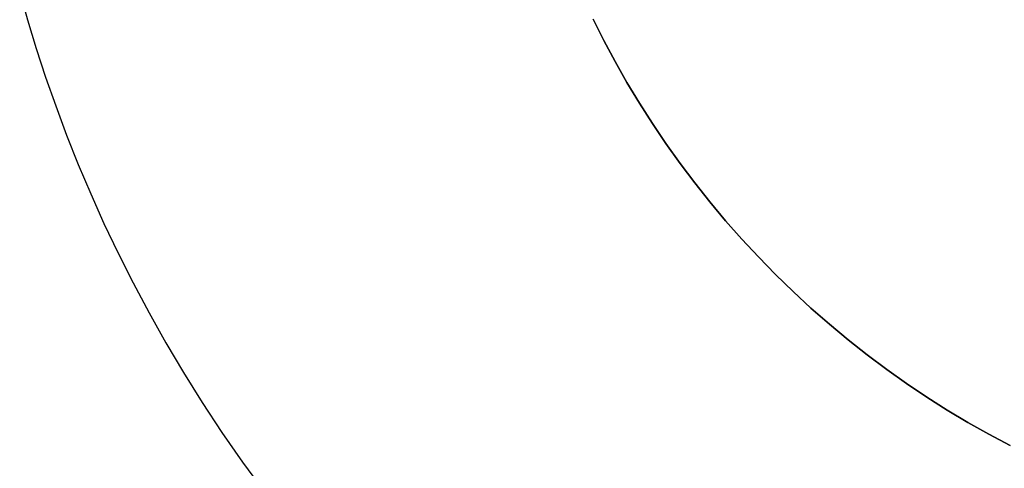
# Model space of a CAD drawing. Header units: millimetres. Extents: x -2852 to 102, y -106 to 97.
# Tile 234 of 256: x -74 to -22, y -48 to -25. Entities that reach past the tile are written whole.
import ezdxf

# ---------------------------------------------------------------- set-up
doc = ezdxf.new("R2010")
doc.units = ezdxf.units.MM
doc.header["$MEASUREMENT"] = 0
doc.layers.add('IGES level 0', color=252, linetype='Continuous')
doc.layers.add('Predefinito', color=5, linetype='Continuous')

msp = doc.modelspace()

# ---------------------------------------------------------------- linework, layer by layer
at = {"color": 255, "linetype": 'Continuous', "lineweight": 15}
msp.add_lwpolyline([(-43.342, -24.673), (-42.775, -25.8), (-42.178, -26.917), (-41.55, -28.022), (-40.892, -29.114), (-40.205, -30.192), (-39.488, -31.256), (-38.742, -32.302), (-37.968, -33.332), (-37.167, -34.343), (-36.338, -35.334), (-35.484, -36.304), (-34.604, -37.253), (-33.699, -38.178), (-32.771, -39.08), (-31.82, -39.958), (-30.847, -40.81), (-29.854, -41.635), (-28.841, -42.434), (-27.809, -43.205), (-26.761, -43.948), (-25.695, -44.662), (-24.615, -45.346), (-23.521, -46.001), (-22.414, -46.626), (-21.296, -47.22)], dxfattribs=at)
at = {"layer": 'IGES level 0'}
msp.add_lwpolyline([(-73.663, -23.227), (-73.242, -24.717), (-72.785, -26.221), (-72.29, -27.737), (-71.756, -29.266), (-71.182, -30.805), (-70.566, -32.355), (-69.907, -33.913), (-69.205, -35.478), (-68.458, -37.05), (-67.664, -38.627), (-66.823, -40.207), (-65.934, -41.789), (-64.995, -43.37), (-64.006, -44.95), (-62.966, -46.526), (-61.874, -48.097), (-60.728, -49.66)], dxfattribs=at)
at = {"layer": 'Predefinito'}
for points in [[(-21.296, -47.22), (-22.414, -46.626), (-23.521, -46.001), (-24.615, -45.346), (-25.695, -44.662), (-26.761, -43.948), (-27.809, -43.205), (-28.841, -42.434), (-29.854, -41.635), (-30.847, -40.81), (-31.82, -39.958), (-32.771, -39.08), (-33.699, -38.178), (-34.604, -37.253), (-35.484, -36.304), (-36.338, -35.334), (-37.167, -34.343), (-37.968, -33.332), (-38.742, -32.302), (-39.488, -31.256), (-40.205, -30.192), (-40.892, -29.114), (-41.55, -28.022), (-42.178, -26.917), (-42.775, -25.8), (-43.342, -24.673)], [(-43.342, -24.673), (-42.775, -25.8), (-42.178, -26.917), (-41.55, -28.022), (-40.892, -29.114), (-40.205, -30.192), (-39.488, -31.256), (-38.742, -32.302), (-37.968, -33.332), (-37.167, -34.343), (-36.338, -35.334), (-35.484, -36.304), (-34.604, -37.253), (-33.699, -38.178), (-32.771, -39.08), (-31.82, -39.958), (-30.847, -40.81), (-29.854, -41.635), (-28.841, -42.434), (-27.809, -43.205), (-26.761, -43.948), (-25.695, -44.662), (-24.615, -45.346), (-23.521, -46.001), (-22.414, -46.626), (-21.296, -47.22)], [(-21.296, -47.22), (-22.414, -46.626), (-23.521, -46.001), (-24.615, -45.346), (-25.695, -44.662), (-26.761, -43.948), (-27.809, -43.205), (-28.841, -42.434), (-29.854, -41.635), (-30.847, -40.81), (-31.82, -39.958), (-32.771, -39.08), (-33.699, -38.178), (-34.604, -37.253), (-35.484, -36.304), (-36.338, -35.334), (-37.167, -34.343), (-37.968, -33.332), (-38.742, -32.302), (-39.488, -31.256), (-40.205, -30.192), (-40.892, -29.114), (-41.55, -28.022), (-42.178, -26.917), (-42.775, -25.8), (-43.342, -24.673)], [(-43.342, -24.673), (-42.775, -25.8), (-42.178, -26.917), (-41.55, -28.022), (-40.892, -29.114), (-40.205, -30.192), (-39.488, -31.256), (-38.742, -32.302), (-37.968, -33.332), (-37.167, -34.343), (-36.338, -35.334), (-35.484, -36.304), (-34.604, -37.253), (-33.699, -38.178), (-32.771, -39.08), (-31.82, -39.958), (-30.847, -40.81), (-29.854, -41.635), (-28.841, -42.434), (-27.809, -43.205), (-26.761, -43.948), (-25.695, -44.662), (-24.615, -45.346), (-23.521, -46.001), (-22.414, -46.626), (-21.296, -47.22)], [(-43.342, -24.673), (-42.775, -25.8), (-42.178, -26.917), (-41.55, -28.022), (-40.892, -29.114), (-40.205, -30.192), (-39.488, -31.256), (-38.742, -32.302), (-37.968, -33.332), (-37.167, -34.343), (-36.338, -35.334), (-35.484, -36.304), (-34.604, -37.253), (-33.699, -38.178), (-32.771, -39.08), (-31.82, -39.958), (-30.847, -40.81), (-29.854, -41.635), (-28.841, -42.434), (-27.809, -43.205), (-26.761, -43.948), (-25.695, -44.662), (-24.615, -45.346), (-23.521, -46.001), (-22.414, -46.626), (-21.296, -47.22)]]:
    msp.add_lwpolyline(points, dxfattribs=at)

doc.saveas('drawing.dxf')
